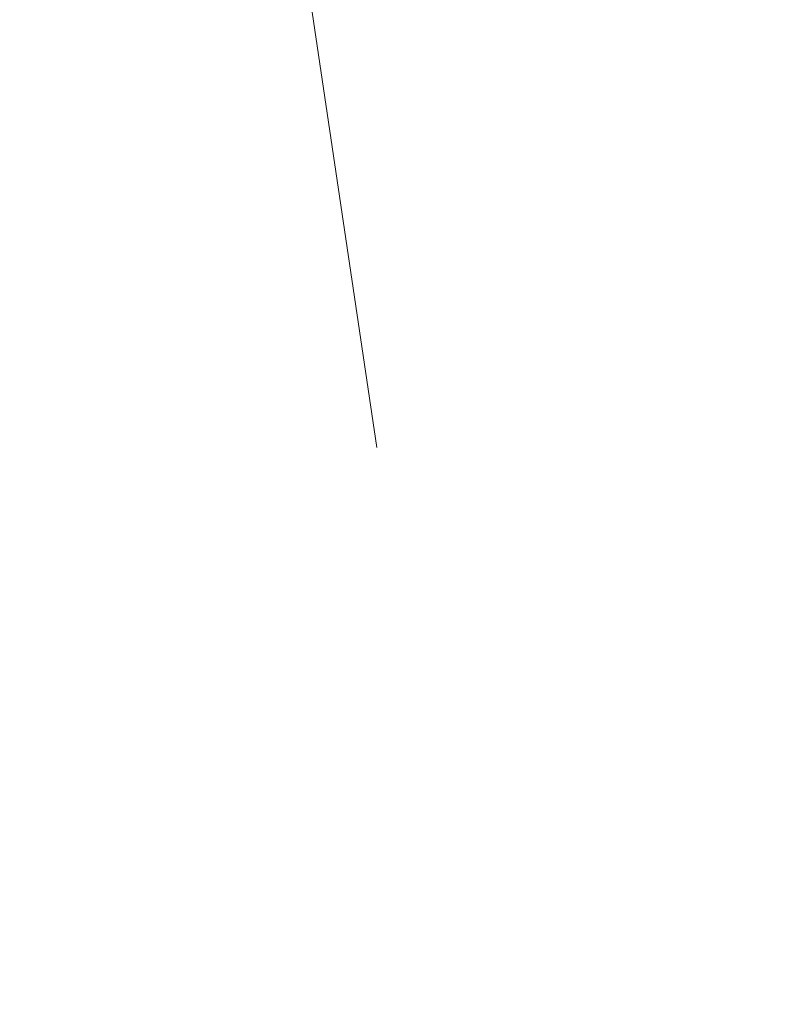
# Model space of a CAD drawing. Header units: metres. Extents: x 0 to 269924, y 0 to 933292.
# Tile 6 of 247: x 133857 to 133874, y 465751 to 465774. Entities that reach past the tile are written whole.
import ezdxf
from ezdxf import colors
from ezdxf.entities.mleader import LeaderData, LeaderLine
from ezdxf.math import Vec2, Vec3

# ---------------------------------------------------------------- set-up
doc = ezdxf.new("R2010")
doc.units = ezdxf.units.M
doc.layers.add('N-WE-VH-VERHARDING-T18', color=10, linetype='Continuous', lineweight=18)
doc.layers.add('X-XX-AL-HULPLIJN-G', color=30, linetype='Continuous', lineweight=18, plot=False)
doc.styles.add('NLCS-ISO-M200-T18', font='NLCS-ISO.ttf', dxfattribs={"height": 0.36})

msp = doc.modelspace()

# ---------------------------------------------------------------- linework, layer by layer
at = {"layer": 'X-XX-AL-HULPLIJN-G'}
msp.add_lwpolyline([(133845.809, 465893.987), (133865.178, 465763.653)], dxfattribs=at)

# ---------------------------------------------------------------- leaders
at = {"layer": 'N-WE-VH-VERHARDING-T18'}
ml = msp.add_multileader_mtext('Standard', dxfattribs=at)
ml.set_content('', color=256, style='NLCS-ISO-M200-T18')
ml.set_leader_properties(color=256, linetype='ByLayer', lineweight=-1)
ml.build(insert=Vec2(0, 0))
ml.multileader.update_dxf_attribs({"has_dogleg": 0, "text_left_attachment_type": 5, "text_right_attachment_type": 5, "dogleg_length": 0.36, "arrow_head_size": 0.36})
ctx = ml.context
ctx.base_point, ctx.char_height, ctx.arrow_head_size, ctx.landing_gap_size, ctx.plane_origin = Vec3(135697.392, 466805.766), 0.36, 0.36, 0.18, Vec3(135695.697, 466805.189)
ctx.left_attachment, ctx.right_attachment = 5, 5
notes = []
notes.append((ctx, [(0, (0, 0, 0), (0, 0), (1, 0), 1, [])]))
ctx.mtext.insert, ctx.mtext.rotation, ctx.mtext.flow_direction = Vec3(135697.572, 466806.126), -0.147529, 5
for ctx, leaders in notes:
    for number, flags, end, landing, length, lines in leaders:
        leader = LeaderData()
        leader.index, (leader.has_last_leader_line, leader.has_dogleg_vector, leader.attachment_direction) = number, flags
        leader.last_leader_point, leader.dogleg_vector, leader.dogleg_length = Vec3(end), Vec3(landing), length
        for number, points, colour, breaks in lines:
            line = LeaderLine()
            line.index, line.vertices, line.color, line.breaks = number, Vec3.list(points), colors.encode_raw_color(colour), breaks
            leader.lines.append(line)
        ctx.leaders.append(leader)

doc.saveas('drawing.dxf')
